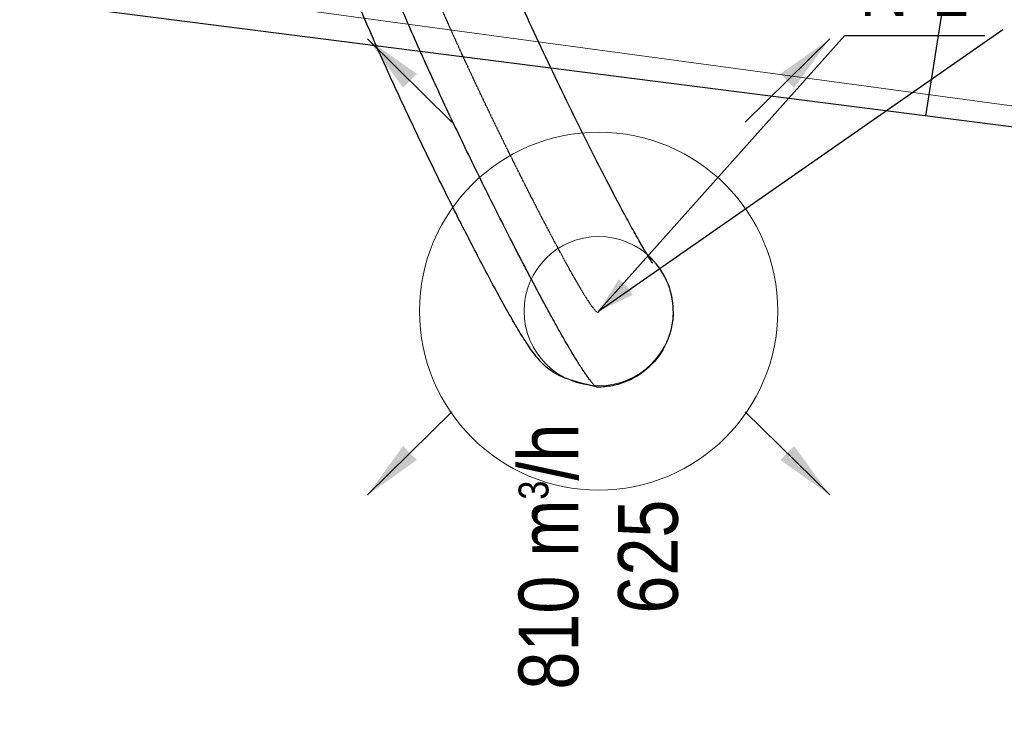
# Model space of a CAD drawing. Header units: millimetres. Extents: x -32221 to 212500, y 31663 to 93766.
# Tile 63 of 256: x 22812 to 24461, y 36747 to 37916. Entities that reach past the tile are written whole.
import ezdxf

# ---------------------------------------------------------------- set-up
doc = ezdxf.new("R2010")
doc.units = ezdxf.units.MM
doc.linetypes.add('DASHDOT', pattern=[1, 0.5, -0.25, 0, -0.25])
for name, color, linetype in [('FLUID-N', 7, 'Continuous'), ('FLUID-N-100-ARRGR', 7, 'Continuous'), ('FLUID-N-100-INF', 7, 'Continuous'), ('FLUID-N-100-NUM', 7, 'Continuous'), ('FLUID-N-SYM', 7, 'Continuous'), ('Sciany', 250, 'Continuous'), ('Wyposazenie', 250, 'Continuous')]:
    doc.layers.add(name, color=color, linetype=linetype)
doc.layers.add('kasetony', color=42, linetype='Continuous', lineweight=5)
doc.layers.add('Nawiewniki', color=5, linetype='Continuous', lineweight=20)
doc.styles.add('FDBES', font='simplex.shx')
doc.styles.get("Standard").update_dxf_attribs({"font": 'ARIALN.TTF'})
doc.linetypes.add('ZIGZAG', pattern='A,0.0001,-0.2,[131,ltypeshp.shx,S=0.2,R=0,X=-0.2,Y=0],-0.4,[131,ltypeshp.shx,S=0.2,R=180,X=0.2,Y=0],-0.2', length=0.8001)
doc.dimstyles.new('FDBES', dxfattribs={"dimscale": 50, "dimtxt": 4, "dimasz": 2.5, "dimexe": 0.8, "dimexo": 2, "dimgap": 1, "dimtad": 1, "dimdsep": 46, "dimtxsty": 'FDBES', "dimcen": 2.5, "dimclrd": 4, "dimclre": 5, "dimadec": 0, "dimazin": 0, "dimtfac": 1, "dimtmove": 0, "dimatfit": 3, "dimfxl": 1, "dimarcsym": 0})

# ---------------------------------------------------------------- blocks, each defined once
blk = doc.blocks.new('*U4366')
at = {"color": 14, "linetype": 'Continuous', "lineweight": -2}
for p, q in [((0, 0, 61.5), (0, 0, 125)), ((0, 0, -61.5), (0, 0, 61.5)), ((0, 0, -125), (0, 0, -61.5))]:
    blk.add_line(p, q, dxfattribs=at)
at = {"color": 14, "linetype": 'Continuous', "lineweight": -2, "extrusion": (-1, -1.83697e-16, -1.83697e-16)}
blk.add_ellipse((0, -1106.5, 410.7), major_axis=(0, 0, 125), ratio=0.987135, start_param=0, end_param=0.853217, dxfattribs=at)
at = {"color": 20, "linetype": 'ZIGZAG', "lineweight": -2, "ltscale": 50}
for points, knots in [([(0, -1234.3, 408.6), (0, -1234.3, 408.6), (0, -1234.3, 408.3), (0, -1234.2, 408.1), (0, -1234.1, 407.4), (0, -1233.8, 406.9), (0, -1233.2, 406), (0, -1232.9, 405.6), (0, -1232.4, 404.9), (0, -1231.9, 404.3), (0, -1231, 403.3), (0, -1230.2, 402.6), (0, -1229.4, 401.8), (0, -1228.5, 400.9), (0, -1227, 399.6), (0, -1225.8, 398.7), (0, -1224.7, 397.8), (0, -1224.1, 397.3), (0, -1222.5, 396), (0, -1221.4, 395.3), (0, -1218.6, 393.1), (0, -1215.9, 391.2), (0, -1212, 388.5), (0, -1210.2, 387.3), (0, -1208.4, 386.1), (0, -1207.4, 385.5), (0, -1205.3, 384), (0, -1203.3, 382.7), (0, -1201.2, 381.4), (0, -1199.7, 380.4), (0, -1198.9, 379.9), (0, -1195.7, 377.9), (0, -1190.9, 374.9), (0, -1185.9, 371.8), (0, -1178.7, 367.4), (0, -1173.6, 364.4), (0, -1165.7, 359.7), (0, -1158.9, 355.8), (0, -1147.7, 349.3), (0, -1135.9, 342.7), (0, -1125.3, 336.8), (0, -1115.9, 331.6), (0, -1103.2, 324.6), (0, -1083.6, 314), (0, -1059.8, 301.3), (0, -1035, 288.3), (0, -1013.3, 277), (0, -983.7, 261.8), (0, -945.7, 242.5), (0, -898.9, 219.2), (0, -851.3, 195.9), (0, -803.3, 172.8), (0, -755.6, 150.3), (0, -724.2, 135.8), (0, -704.9, 127), (0, -697.1, 123.4), (0, -681.8, 116.5), (0, -639.9, 97.7), (0, -587.9, 75.3), (0, -530.1, 51.8), (0, -480.3, 32.7), (0, -424.4, 12.7), (0, -362.6, -6.9), (0, -301.6, -23.7), (0, -241.3, -37.5), (0, -181.3, -48.2), (0, -121.3, -55.9), (0, -61.1, -60.4), (0, -20.5, -61.5), (0, 0, -61.5)], [35.261118, 35.261118, 35.261118, 35.261118, 35.419845, 40.479823, 40.479823, 50.599778, 50.599778, 56.924751, 56.924751, 60.719734, 65.779712, 70.83969, 70.83969, 75.899668, 80.959645, 86.019623, 86.019623, 91.079601, 91.079601, 98.669568, 98.669568, 111.319512, 116.37949, 121.439468, 121.439468, 126.499446, 126.499446, 132.824418, 136.619402, 136.619402, 140.414385, 140.414385, 151.799335, 161.919291, 161.919291, 182.159202, 182.159202, 192.279158, 207.459091, 222.639025, 232.758981, 242.878936, 252.998892, 273.238803, 303.59867, 323.838582, 344.078493, 364.318404, 404.798227, 445.27805, 485.757872, 526.237695, 566.717518, 607.197341, 607.197341, 617.317296, 627.437252, 647.677163, 728.636809, 769.116631, 809.596454, 870.316188, 931.035922, 991.755656, 1052.47539, 1113.195124, 1173.914859, 1234.634593, 1295.354327, 1295.354327, 1295.354327, 1295.354327]), ([(0, -1026.5, 501.2), (0, -1025.8, 500.7), (0, -1024.3, 499.7), (0, -1018.1, 495.6), (0, -1009.8, 490.5), (0, -996.8, 482.9), (0, -977.6, 471.9), (0, -943.2, 453), (0, -895.4, 427.8), (0, -834.5, 396.6), (0, -771.2, 365.2), (0, -684.8, 323.3), (0, -573.9, 271.7), (0, -437.1, 213.5), (0, -295.6, 164.5), (0, -173.8, 137.4), (0, -74.7, 126.7), (0, -24.9, 125.1), (0, 0, 125)], [0, 0, 0, 0, 18.68516, 37.37032, 56.05548, 74.74064, 112.11096, 149.48128, 224.221919, 298.962559, 373.703199, 448.443839, 597.925118, 747.406398, 896.887678, 1046.368957, 1121.109597, 1195.850237, 1195.850237, 1195.850237, 1195.850237]), ([(0, -1234.3, 408.6), (0, -1230.8, 393.6), (0, -1225, 368.8), (0, -1214.1, 341.6), (0, -1202.9, 324.2), (0, -1188.7, 310.9), (0, -1176.9, 301.3), (0, -1165.5, 293.3), (0, -1149.6, 282.9), (0, -1127.4, 269.5), (0, -1096.7, 252.1), (0, -1063.2, 233.8), (0, -1015.6, 208.6), (0, -952.6, 176.2), (0, -873.8, 137), (0, -792.9, 98), (0, -682.9, 46.8), (0, -542, -14.5), (0, -366.7, -76.1), (0, -215.6, -109.5), (0, -92.7, -122.9), (0, -30.9, -124.9), (0, 0, -125)], [0, 0, 0, 0, 46.350057, 69.525085, 92.700114, 115.875142, 139.05017, 162.225199, 185.400227, 231.750284, 278.100341, 324.450398, 370.800454, 463.500568, 556.200682, 648.900795, 741.600909, 927.001136, 1112.401363, 1297.80159, 1390.501704, 1483.201818, 1483.201818, 1483.201818, 1483.201818]), ([(0, -1106.5, 535.7), (0, -1110.3, 535.7), (0, -1118, 535.3), (0, -1134.1, 533.2), (0, -1162.2, 525.4), (0, -1198.5, 502.2), (0, -1222.8, 466.5), (0, -1232.8, 433.9), (0, -1234.3, 417), (0, -1234.3, 408.6)], [0, 0, 0, 0, 12.765089, 25.530179, 51.060357, 102.120714, 153.181072, 178.71125, 204.241429, 204.241429, 204.241429, 204.241429])]:
    blk.add_open_spline(points, degree=3, knots=knots, dxfattribs=at)
at = {"layer": 'FLUID-N-SYM', "color": 2, "linetype": 'DASHDOT', "lineweight": -3}
blk.add_open_spline([(0, -1106.5, 410.7), (0, -1139.1, 410.7), (0, -586.8, 120.8), (0, -227.7), (0, 0)], degree=3, knots=[0, 0, 0, 0, 612.128717, 1295.354327, 1295.354327, 1295.354327, 1295.354327], dxfattribs=at)
blk = doc.blocks.new('*U2853')
at = {"color": 0}
blk.add_leader([(0, 0), (677.2, 472.2)], dimstyle='FDBES', override={"dimscale": 25, "dimclrd": 0, "dimclre": 0}, dxfattribs=at)
blk.add_leader([(0, 0), (677.2, 472.2)], dimstyle='FDBES', override={"dimscale": 25, "dimclrd": 0, "dimclre": 0}, dxfattribs=at)
blk.add_leader([(0, 0), (677.2, 472.2)], dimstyle='FDBES', override={"dimscale": 25, "dimclrd": 0, "dimclre": 0}, dxfattribs=at)
blk.add_leader([(0, 0), (677.2, 472.2)], dimstyle='FDBES', override={"dimscale": 25, "dimclrd": 0, "dimclre": 0}, dxfattribs=at)
blk.add_leader([(0, 0), (677.2, 472.2)], dimstyle='FDBES', override={"dimscale": 25, "dimclrd": 0, "dimclre": 0}, dxfattribs=at)
blk.add_leader([(0, 0), (677.2, 472.2)], dimstyle='FDBES', override={"dimscale": 25, "dimclrd": 0, "dimclre": 0}, dxfattribs=at)
blk.add_leader([(0, 0), (677.2, 472.2)], dimstyle='FDBES', override={"dimscale": 25, "dimclrd": 0, "dimclre": 0}, dxfattribs=at)
blk.add_leader([(0, 0), (677.2, 472.2)], dimstyle='FDBES', override={"dimscale": 25, "dimclrd": 0, "dimclre": 0}, dxfattribs=at)
blk.add_leader([(0, 0), (677.2, 472.2)], dimstyle='FDBES', override={"dimscale": 25, "dimclrd": 0, "dimclre": 0}, dxfattribs=at)
blk.add_leader([(0, 0), (677.2, 472.2)], dimstyle='FDBES', override={"dimscale": 25, "dimclrd": 0, "dimclre": 0}, dxfattribs=at)
blk.add_leader([(0, 0), (677.2, 472.2)], dimstyle='FDBES', override={"dimscale": 25, "dimclrd": 0, "dimclre": 0}, dxfattribs=at)
blk.add_leader([(0, 0), (677.2, 472.2)], dimstyle='FDBES', override={"dimscale": 25, "dimclrd": 0, "dimclre": 0}, dxfattribs=at)
blk.add_leader([(0, 0), (677.2, 472.2)], dimstyle='FDBES', override={"dimscale": 25, "dimclrd": 0, "dimclre": 0}, dxfattribs=at)
blk.add_leader([(0, 0), (677.2, 472.2)], dimstyle='FDBES', override={"dimscale": 25, "dimclrd": 0, "dimclre": 0}, dxfattribs=at)
blk.add_leader([(0, 0), (677.2, 472.2)], dimstyle='FDBES', override={"dimscale": 25, "dimclrd": 0, "dimclre": 0}, dxfattribs=at)
blk.add_leader([(0, 0), (677.2, 472.2)], dimstyle='FDBES', override={"dimscale": 25, "dimclrd": 0, "dimclre": 0}, dxfattribs=at)
blk.add_leader([(0, 0), (677.2, 472.2)], dimstyle='FDBES', override={"dimscale": 25, "dimclrd": 0, "dimclre": 0}, dxfattribs=at)
blk.add_leader([(0, 0), (677.2, 472.2)], dimstyle='FDBES', override={"dimscale": 25, "dimclrd": 0, "dimclre": 0}, dxfattribs=at)
blk.add_leader([(0, 0), (677.2, 472.2)], dimstyle='FDBES', override={"dimscale": 25, "dimclrd": 0, "dimclre": 0}, dxfattribs=at)
blk.add_leader([(0, 0), (677.2, 472.2)], dimstyle='FDBES', override={"dimscale": 25, "dimclrd": 0, "dimclre": 0}, dxfattribs=at)
blk.add_leader([(0, 0), (677.2, 472.2)], dimstyle='FDBES', override={"dimscale": 25, "dimclrd": 0, "dimclre": 0}, dxfattribs=at)
blk.add_leader([(0, 0), (677.2, 472.2)], dimstyle='FDBES', override={"dimscale": 25, "dimclrd": 0, "dimclre": 0}, dxfattribs=at)
blk.add_leader([(0, 0), (677.2, 472.2)], dimstyle='FDBES', override={"dimscale": 25, "dimclrd": 0, "dimclre": 0}, dxfattribs=at)
blk.add_leader([(0, 0), (677.2, 472.2)], dimstyle='FDBES', override={"dimscale": 25, "dimclrd": 0, "dimclre": 0}, dxfattribs=at)
blk.add_leader([(0, 0), (677.2, 472.2)], dimstyle='FDBES', override={"dimscale": 25, "dimclrd": 0, "dimclre": 0}, dxfattribs=at)
blk.add_leader([(0, 0), (677.2, 472.2)], dimstyle='FDBES', override={"dimscale": 25, "dimclrd": 0, "dimclre": 0}, dxfattribs=at)
blk.add_leader([(0, 0), (677.2, 472.2)], dimstyle='FDBES', override={"dimscale": 25, "dimclrd": 0, "dimclre": 0}, dxfattribs=at)
blk.add_leader([(0, 0), (677.2, 472.2)], dimstyle='FDBES', override={"dimscale": 25, "dimclrd": 0, "dimclre": 0}, dxfattribs=at)
blk.add_leader([(0, 0), (677.2, 472.2)], dimstyle='FDBES', override={"dimscale": 25, "dimclrd": 0, "dimclre": 0}, dxfattribs=at)
blk.add_leader([(0, 0), (677.2, 472.2)], dimstyle='FDBES', override={"dimscale": 25, "dimclrd": 0, "dimclre": 0}, dxfattribs=at)
blk.add_leader([(0, 0), (677.2, 472.2)], dimstyle='FDBES', override={"dimscale": 25, "dimclrd": 0, "dimclre": 0}, dxfattribs=at)
blk.add_leader([(0, 0), (677.2, 472.2)], dimstyle='FDBES', override={"dimscale": 25, "dimclrd": 0, "dimclre": 0}, dxfattribs=at)
blk.add_leader([(0, 0), (677.2, 472.2)], dimstyle='FDBES', override={"dimscale": 25, "dimclrd": 0, "dimclre": 0}, dxfattribs=at)
blk.add_leader([(0, 0), (677.2, 472.2)], dimstyle='FDBES', override={"dimscale": 25, "dimclrd": 0, "dimclre": 0}, dxfattribs=at)
blk.add_leader([(0, 0), (677.2, 472.2)], dimstyle='FDBES', override={"dimscale": 25, "dimclrd": 0, "dimclre": 0}, dxfattribs=at)
blk.add_leader([(0, 0), (677.2, 472.2)], dimstyle='FDBES', override={"dimscale": 25, "dimclrd": 0, "dimclre": 0}, dxfattribs=at)
blk.add_leader([(0, 0), (677.2, 472.2)], dimstyle='FDBES', override={"dimscale": 25, "dimclrd": 0, "dimclre": 0}, dxfattribs=at)
blk.add_leader([(0, 0), (677.2, 472.2)], dimstyle='FDBES', override={"dimscale": 25, "dimclrd": 0, "dimclre": 0}, dxfattribs=at)
blk.add_leader([(0, 0), (677.2, 472.2)], dimstyle='FDBES', override={"dimscale": 25, "dimclrd": 0, "dimclre": 0}, dxfattribs=at)
blk.add_leader([(0, 0), (677.2, 472.2)], dimstyle='FDBES', override={"dimscale": 25, "dimclrd": 0, "dimclre": 0}, dxfattribs=at)
blk.add_leader([(0, 0), (677.2, 472.2)], dimstyle='FDBES', override={"dimscale": 25, "dimclrd": 0, "dimclre": 0}, dxfattribs=at)
blk.add_leader([(0, 0), (677.2, 472.2)], dimstyle='FDBES', override={"dimscale": 25, "dimclrd": 0, "dimclre": 0}, dxfattribs=at)
blk.add_leader([(0, 0), (677.2, 472.2)], dimstyle='FDBES', override={"dimscale": 25, "dimclrd": 0, "dimclre": 0}, dxfattribs=at)
blk = doc.blocks.new('*U2947')
at = {"color": 6}
blk.add_line((646.8, 461.5), (411.9, 461.5), dxfattribs=at)
blk.add_line((646.8, 461.5), (411.9, 461.5), dxfattribs=at)
blk.add_line((646.8, 461.5), (411.9, 461.5), dxfattribs=at)
blk.add_line((646.8, 461.5), (411.9, 461.5), dxfattribs=at)
blk.add_line((646.8, 461.5), (411.9, 461.5), dxfattribs=at)
blk.add_line((646.8, 461.5), (411.9, 461.5), dxfattribs=at)
blk.add_line((646.8, 461.5), (411.9, 461.5), dxfattribs=at)
blk.add_line((646.8, 461.5), (411.9, 461.5), dxfattribs=at)
blk.add_line((646.8, 461.5), (411.9, 461.5), dxfattribs=at)
blk.add_line((646.8, 461.5), (411.9, 461.5), dxfattribs=at)
blk.add_line((646.8, 461.5), (411.9, 461.5), dxfattribs=at)
blk.add_line((646.8, 461.5), (411.9, 461.5), dxfattribs=at)
blk.add_line((646.8, 461.5), (411.9, 461.5), dxfattribs=at)
blk.add_line((646.8, 461.5), (411.9, 461.5), dxfattribs=at)
blk.add_line((646.8, 461.5), (411.9, 461.5), dxfattribs=at)
blk.add_line((646.8, 461.5), (411.9, 461.5), dxfattribs=at)
blk.add_line((646.8, 461.5), (411.9, 461.5), dxfattribs=at)
blk.add_line((646.8, 461.5), (411.9, 461.5), dxfattribs=at)
blk.add_line((646.8, 461.5), (411.9, 461.5), dxfattribs=at)
blk.add_line((646.8, 461.5), (411.9, 461.5), dxfattribs=at)
blk.add_line((646.8, 461.5), (411.9, 461.5), dxfattribs=at)
blk.add_line((646.8, 461.5), (411.9, 461.5), dxfattribs=at)
blk.add_line((646.8, 461.5), (411.9, 461.5), dxfattribs=at)
blk.add_line((646.8, 461.5), (411.9, 461.5), dxfattribs=at)
blk.add_line((646.8, 461.5), (411.9, 461.5), dxfattribs=at)
blk.add_line((646.8, 461.5), (411.9, 461.5), dxfattribs=at)
blk.add_line((646.8, 461.5), (411.9, 461.5), dxfattribs=at)
blk.add_line((646.8, 461.5), (411.9, 461.5), dxfattribs=at)
blk.add_line((646.8, 461.5), (411.9, 461.5), dxfattribs=at)
blk.add_line((646.8, 461.5), (411.9, 461.5), dxfattribs=at)
blk.add_line((646.8, 461.5), (411.9, 461.5), dxfattribs=at)
blk.add_line((646.8, 461.5), (411.9, 461.5), dxfattribs=at)
blk.add_line((646.8, 461.5), (411.9, 461.5), dxfattribs=at)
blk.add_line((646.8, 461.5), (411.9, 461.5), dxfattribs=at)
blk.add_line((646.8, 461.5), (411.9, 461.5), dxfattribs=at)
blk.add_line((646.8, 461.5), (411.9, 461.5), dxfattribs=at)
blk.add_line((646.8, 461.5), (411.9, 461.5), dxfattribs=at)
blk.add_line((646.8, 461.5), (411.9, 461.5), dxfattribs=at)
blk.add_line((646.8, 461.5), (411.9, 461.5), dxfattribs=at)
blk.add_line((646.8, 461.5), (411.9, 461.5), dxfattribs=at)
blk.add_line((646.8, 461.5), (411.9, 461.5), dxfattribs=at)
blk.add_line((646.8, 461.5), (411.9, 461.5), dxfattribs=at)
at = {"color": 0, "insert": (529.3, 461.5), "char_height": 100, "attachment_point": 5}
blk.add_mtext('N-1\\P ', dxfattribs=at)
blk.add_mtext('N-1\\P ', dxfattribs=at)
blk.add_mtext('N-1\\P ', dxfattribs=at)
blk.add_mtext('N-1\\P ', dxfattribs=at)
blk.add_mtext('N-1\\P ', dxfattribs=at)
blk.add_mtext('N-1\\P ', dxfattribs=at)
blk.add_mtext('N-1\\P ', dxfattribs=at)
blk.add_mtext('N-1\\P ', dxfattribs=at)
blk.add_mtext('N-1\\P ', dxfattribs=at)
blk.add_mtext('N-1\\P ', dxfattribs=at)
blk.add_mtext('N-1\\P ', dxfattribs=at)
blk.add_mtext('N-1\\P ', dxfattribs=at)
blk.add_mtext('N-1\\P ', dxfattribs=at)
blk.add_mtext('N-1\\P ', dxfattribs=at)
blk.add_mtext('N-1\\P ', dxfattribs=at)
blk.add_mtext('N-1\\P ', dxfattribs=at)
blk.add_mtext('N-1\\P ', dxfattribs=at)
blk.add_mtext('N-1\\P ', dxfattribs=at)
blk.add_mtext('N-1\\P ', dxfattribs=at)
blk.add_mtext('N-1\\P ', dxfattribs=at)
blk.add_mtext('N-1\\P ', dxfattribs=at)
blk.add_mtext('N-1\\P ', dxfattribs=at)
blk.add_mtext('N-1\\P ', dxfattribs=at)
blk.add_mtext('N-1\\P ', dxfattribs=at)
blk.add_mtext('N-1\\P ', dxfattribs=at)
blk.add_mtext('N-1\\P ', dxfattribs=at)
blk.add_mtext('N-1\\P ', dxfattribs=at)
blk.add_mtext('N-1\\P ', dxfattribs=at)
blk.add_mtext('N-1\\P ', dxfattribs=at)
blk.add_mtext('N-1\\P ', dxfattribs=at)
blk.add_mtext('N-1\\P ', dxfattribs=at)
blk.add_mtext('N-1\\P ', dxfattribs=at)
blk.add_mtext('N-1\\P ', dxfattribs=at)
blk.add_mtext('N-1\\P ', dxfattribs=at)
blk.add_mtext('N-1\\P ', dxfattribs=at)
blk.add_mtext('N-1\\P ', dxfattribs=at)
blk.add_mtext('N-1\\P ', dxfattribs=at)
blk.add_mtext('N-1\\P ', dxfattribs=at)
blk.add_mtext('N-1\\P ', dxfattribs=at)
blk.add_mtext('N-1\\P ', dxfattribs=at)
blk.add_mtext('N-1\\P ', dxfattribs=at)
blk.add_mtext('N-1\\P ', dxfattribs=at)
blk.add_leader([(0, 0), (411.9, 461.5)], dimstyle='FDBES', override={"dimscale": 25, "dimclrd": 256, "dimclre": 256})
blk.add_leader([(0, 0), (411.9, 461.5)], dimstyle='FDBES', override={"dimscale": 25, "dimclrd": 256, "dimclre": 256})
blk.add_leader([(0, 0), (411.9, 461.5)], dimstyle='FDBES', override={"dimscale": 25, "dimclrd": 256, "dimclre": 256})
blk.add_leader([(0, 0), (411.9, 461.5)], dimstyle='FDBES', override={"dimscale": 25, "dimclrd": 256, "dimclre": 256})
blk.add_leader([(0, 0), (411.9, 461.5)], dimstyle='FDBES', override={"dimscale": 25, "dimclrd": 256, "dimclre": 256})
blk.add_leader([(0, 0), (411.9, 461.5)], dimstyle='FDBES', override={"dimscale": 25, "dimclrd": 256, "dimclre": 256})
blk.add_leader([(0, 0), (411.9, 461.5)], dimstyle='FDBES', override={"dimscale": 25, "dimclrd": 256, "dimclre": 256})
blk.add_leader([(0, 0), (411.9, 461.5)], dimstyle='FDBES', override={"dimscale": 25, "dimclrd": 256, "dimclre": 256})
blk.add_leader([(0, 0), (411.9, 461.5)], dimstyle='FDBES', override={"dimscale": 25, "dimclrd": 256, "dimclre": 256})
blk.add_leader([(0, 0), (411.9, 461.5)], dimstyle='FDBES', override={"dimscale": 25, "dimclrd": 256, "dimclre": 256})
blk.add_leader([(0, 0), (411.9, 461.5)], dimstyle='FDBES', override={"dimscale": 25, "dimclrd": 256, "dimclre": 256})
blk.add_leader([(0, 0), (411.9, 461.5)], dimstyle='FDBES', override={"dimscale": 25, "dimclrd": 256, "dimclre": 256})
blk.add_leader([(0, 0), (411.9, 461.5)], dimstyle='FDBES', override={"dimscale": 25, "dimclrd": 256, "dimclre": 256})
blk.add_leader([(0, 0), (411.9, 461.5)], dimstyle='FDBES', override={"dimscale": 25, "dimclrd": 256, "dimclre": 256})
blk.add_leader([(0, 0), (411.9, 461.5)], dimstyle='FDBES', override={"dimscale": 25, "dimclrd": 256, "dimclre": 256})
blk.add_leader([(0, 0), (411.9, 461.5)], dimstyle='FDBES', override={"dimscale": 25, "dimclrd": 256, "dimclre": 256})
blk.add_leader([(0, 0), (411.9, 461.5)], dimstyle='FDBES', override={"dimscale": 25, "dimclrd": 256, "dimclre": 256})
blk.add_leader([(0, 0), (411.9, 461.5)], dimstyle='FDBES', override={"dimscale": 25, "dimclrd": 256, "dimclre": 256})
blk.add_leader([(0, 0), (411.9, 461.5)], dimstyle='FDBES', override={"dimscale": 25, "dimclrd": 256, "dimclre": 256})
blk.add_leader([(0, 0), (411.9, 461.5)], dimstyle='FDBES', override={"dimscale": 25, "dimclrd": 256, "dimclre": 256})
blk.add_leader([(0, 0), (411.9, 461.5)], dimstyle='FDBES', override={"dimscale": 25, "dimclrd": 256, "dimclre": 256})
blk.add_leader([(0, 0), (411.9, 461.5)], dimstyle='FDBES', override={"dimscale": 25, "dimclrd": 256, "dimclre": 256})
blk.add_leader([(0, 0), (411.9, 461.5)], dimstyle='FDBES', override={"dimscale": 25, "dimclrd": 256, "dimclre": 256})
blk.add_leader([(0, 0), (411.9, 461.5)], dimstyle='FDBES', override={"dimscale": 25, "dimclrd": 256, "dimclre": 256})
blk.add_leader([(0, 0), (411.9, 461.5)], dimstyle='FDBES', override={"dimscale": 25, "dimclrd": 256, "dimclre": 256})
blk.add_leader([(0, 0), (411.9, 461.5)], dimstyle='FDBES', override={"dimscale": 25, "dimclrd": 256, "dimclre": 256})
blk.add_leader([(0, 0), (411.9, 461.5)], dimstyle='FDBES', override={"dimscale": 25, "dimclrd": 256, "dimclre": 256})
blk.add_leader([(0, 0), (411.9, 461.5)], dimstyle='FDBES', override={"dimscale": 25, "dimclrd": 256, "dimclre": 256})
blk.add_leader([(0, 0), (411.9, 461.5)], dimstyle='FDBES', override={"dimscale": 25, "dimclrd": 256, "dimclre": 256})
blk.add_leader([(0, 0), (411.9, 461.5)], dimstyle='FDBES', override={"dimscale": 25, "dimclrd": 256, "dimclre": 256})
blk.add_leader([(0, 0), (411.9, 461.5)], dimstyle='FDBES', override={"dimscale": 25, "dimclrd": 256, "dimclre": 256})
blk.add_leader([(0, 0), (411.9, 461.5)], dimstyle='FDBES', override={"dimscale": 25, "dimclrd": 256, "dimclre": 256})
blk.add_leader([(0, 0), (411.9, 461.5)], dimstyle='FDBES', override={"dimscale": 25, "dimclrd": 256, "dimclre": 256})
blk.add_leader([(0, 0), (411.9, 461.5)], dimstyle='FDBES', override={"dimscale": 25, "dimclrd": 256, "dimclre": 256})
blk.add_leader([(0, 0), (411.9, 461.5)], dimstyle='FDBES', override={"dimscale": 25, "dimclrd": 256, "dimclre": 256})
blk.add_leader([(0, 0), (411.9, 461.5)], dimstyle='FDBES', override={"dimscale": 25, "dimclrd": 256, "dimclre": 256})
blk.add_leader([(0, 0), (411.9, 461.5)], dimstyle='FDBES', override={"dimscale": 25, "dimclrd": 256, "dimclre": 256})
blk.add_leader([(0, 0), (411.9, 461.5)], dimstyle='FDBES', override={"dimscale": 25, "dimclrd": 256, "dimclre": 256})
blk.add_leader([(0, 0), (411.9, 461.5)], dimstyle='FDBES', override={"dimscale": 25, "dimclrd": 256, "dimclre": 256})
blk.add_leader([(0, 0), (411.9, 461.5)], dimstyle='FDBES', override={"dimscale": 25, "dimclrd": 256, "dimclre": 256})
blk.add_leader([(0, 0), (411.9, 461.5)], dimstyle='FDBES', override={"dimscale": 25, "dimclrd": 256, "dimclre": 256})
blk.add_leader([(0, 0), (411.9, 461.5)], dimstyle='FDBES', override={"dimscale": 25, "dimclrd": 256, "dimclre": 256})
blk = doc.blocks.new('*U4376')
at = {"color": 0}
blk.add_leader([(-139.6, -141.4), (0, 0)], dimstyle='FDBES', override={"dimscale": 40, "dimclrd": 0}, dxfattribs=at)
blk = doc.blocks.new('*U4377')
at = {"color": 0}
blk.add_leader([(139.6, -141.4), (0, 0)], dimstyle='FDBES', override={"dimscale": 40, "dimclrd": 0}, dxfattribs=at)
blk = doc.blocks.new('*U4378')
at = {"color": 0}
blk.add_leader([(-139.6, 141.4), (0, 0)], dimstyle='FDBES', override={"dimscale": 40, "dimclrd": 0}, dxfattribs=at)
blk = doc.blocks.new('*U4379')
at = {"color": 0}
blk.add_leader([(139.6, 141.4), (0, 0)], dimstyle='FDBES', override={"dimscale": 40, "dimclrd": 0}, dxfattribs=at)

msp = doc.modelspace()

# ---------------------------------------------------------------- linework, layer by layer
at = {"layer": 'kasetony'}
for p, q in [((24477.303, 37771.13), (23288.137, 37932.012)), ((23288.137, 37932.012), (24477.303, 37771.13)), ((24477.303, 37771.13), (23288.137, 37932.012))]:
    msp.add_line(p, q, dxfattribs=at)
at = {"layer": 'Nawiewniki'}
for radius in [300, 125]:
    msp.add_circle((23781.457, 37427.305), radius, dxfattribs=at)
at = {"layer": 'Sciany'}
msp.add_line((25849.165, 37560.954), (22811.611, 37947.777), dxfattribs=at)
at = {"layer": 'Wyposazenie'}
msp.add_line((24374.485, 38045.836), (24329.179, 37754.519), dxfattribs=at)

# ---------------------------------------------------------------- block references
at = {"layer": 'FLUID-N', "color": 5, "linetype": 'Continuous', "extrusion": (1, 0, -1.83697e-16), "rotation": 270}
msp.add_blockref('*U4366', (38534.367, 7327.5, 23370.752), dxfattribs=at)
at = {"layer": 'FLUID-N-100-ARRGR', "rotation": 89.99999999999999}
for name, p in [('*U4379', (23535.702, 37743.96, 6546.967)), ('*U4377', (24027.124, 37743.96, 6546.967)), ('*U4378', (23535.702, 37258.861, 6468.394)), ('*U4376', (24027.124, 37258.861, 6468.394))]:
    msp.add_blockref(name, p, dxfattribs=at)
at = {"layer": 'FLUID-N-100-INF', "linetype": 'ByBlock'}
msp.add_blockref('*U2853', (23781.413, 37427.329, 6527.424), dxfattribs=at)
at = {"layer": 'FLUID-N-100-NUM', "linetype": 'ByBlock'}
msp.add_blockref('*U2947', (23781.413, 37427.329, 6527.424), dxfattribs=at)

# ---------------------------------------------------------------- texts
at = {"layer": 'FLUID-N-100-ARRGR', "color": 0, "insert": (23781.413, 37015.946, 6429.049), "char_height": 100, "attachment_point": 5, "rotation": 90}
msp.add_mtext('810 m{\\A2;\\H0.5x;3}/h\\P625', dxfattribs=at)

doc.saveas('drawing.dxf')
